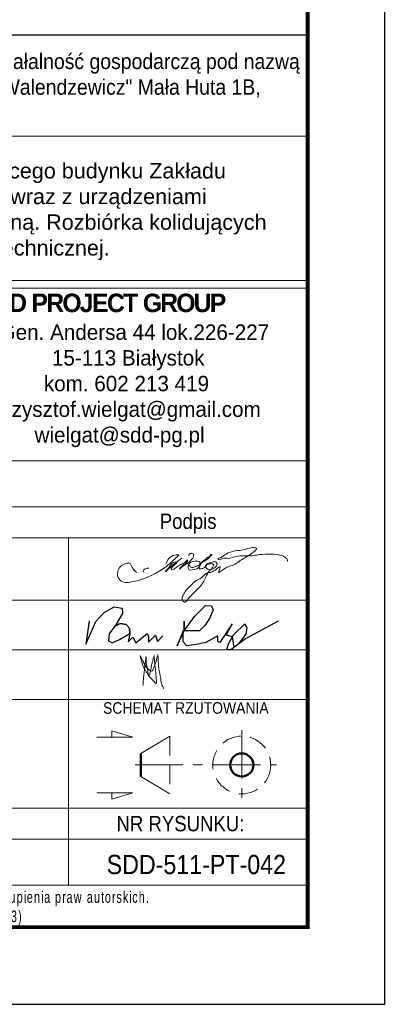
# Model space of a CAD drawing. Header units: millimetres. Extents: x -1005 to 207, y 18226 to 18896.
# Tile 36 of 50: x 153 to 201, y 18226 to 18354. Entities that reach past the tile are written whole.
import ezdxf
from ezdxf.enums import TextEntityAlignment as Align

# ---------------------------------------------------------------- set-up
doc = ezdxf.new("R2010")
doc.units = ezdxf.units.MM
doc.header["$LTSCALE"] = 10
doc.linetypes.add('HIDDEN', pattern=[0.375, 0.25, -0.125])
doc.linetypes.add('MITTE', pattern=[2, 1.25, -0.25, 0.25, -0.25])
for name, color, linetype, lineweight in [('--- widok', 7, 'Continuous', 13), ('_RAMKA', 7, 'Continuous', 35), ('_Tabelka', 7, 'Continuous', 25), ('PS_DIM', 4, 'Continuous', 13), ('PS_Hidden', 2, 'HIDDEN', 9), ('PS_MIDLINE', 5, 'MITTE', 13), ('PS_Pos', 1, 'Continuous', 15), ('PS_SOLID', 7, 'Continuous', 30), ('PS_TEXT', 3, 'Continuous', 18)]:
    doc.layers.add(name, color=color, linetype=linetype, lineweight=lineweight)
doc.layers.add('_FORMATKA', color=8, linetype='Continuous', plot=False)
doc.styles.add('gil', font='txt', dxfattribs={"width": 0.9})

# ---------------------------------------------------------------- blocks, each defined once
blk = doc.blocks.new('A$C077725B1')
at = {"layer": 'PS_SOLID', "color": 5, "lineweight": 25}
for points in [[(0.45, 3.96), (0, 0.74), (1.35, 3.86), (2.53, 5.09), (3.87, 5.86), (4.96, 5.66), (5.03, 4.97), (4.09, 3.39), (3.17, 2.17), (3.12, 1.2), (3.6, 0.93), (4.61, 1.41), (5.99, 2.21), (5.97, 2.95), (5.49, 3.43), (4.71, 3.58), (3.95, 3.2), (4.71, 3.58), (5.49, 3.43), (5.97, 2.95), (5.99, 2.21), (5.79, 1.09), (6.4, 1.71), (6.83, 0.96), (8.36, 2.21), (8.58, 1.82), (8.58, 1.03), (9.53, 1.97), (9.77, 1.14), (10.51, 1.89)], [(26.25, 3.91), (21.8, 1.47), (19.81, 0), (19.26, 0), (19.47, 0.79), (20.21, 2.08), (21.68, 3.55), (21.99, 3.05), (21.86, 2.14), (20.81, 0.74), (20.25, 0.33), (20.03, 1.78), (19.17, 1.98), (19.96, 3.54), (18.27, 0.97), (18, 1.12), (18, 1.91), (16.37, 0.97), (15.05, 0.72), (13.81, 0.54), (13.29, 1.06), (13.29, 2.56), (12.47, 0.52), (13.42, 2.59), (13.42, 3.89), (13.42, 2.59), (14.85, 4.56), (16.34, 6.04), (17.15, 6.01), (17.36, 5.44), (16.89, 4.25), (16.25, 3.31), (15.51, 2.56), (13.42, 2.59)]]:
    blk.add_lwpolyline(points, dxfattribs=at)
blk = doc.blocks.new('tabela_rys')
at = {"layer": '_Tabelka', "color": 251, "lineweight": 15}
for p, q in [((21.62, 110.45), (131.62, 110.45)), ((21.62, 91.73), (131.62, 91.73)), ((21.62, 91.73), (131.62, 91.73)), ((21.62, 91.73), (131.62, 91.73)), ((131.62, 90.73), (21.62, 90.73)), ((21.62, 68.32), (131.48, 68.32)), ((131.62, 62.32), (21.62, 62.32)), ((21.62, 58.32), (131.62, 58.32)), ((21.62, 58.32), (131.62, 58.32)), ((100.62, 58.32), (100.62, 37.33)), ((21.62, 50.24), (131.62, 50.24)), ((21.62, 43.79), (131.62, 43.79)), ((21.62, 37.33), (131.62, 37.33)), ((21.62, 37.33), (131.62, 37.33)), ((21.62, 37.33), (131.62, 37.33)), ((21.62, 37.33), (131.62, 37.33)), ((21.62, 37.33), (131.62, 37.33)), ((21.62, 37.33), (131.62, 37.33)), ((21.62, 37.33), (131.62, 37.33)), ((21.62, 37.33), (131.62, 37.33)), ((100.62, 37.33), (100.62, 13.22)), ((21.62, 23.22), (131.62, 23.22)), ((131.62, 23.22), (21.62, 23.22)), ((21.62, 19.22), (131.62, 19.22)), ((21.62, 13.22), (131.62, 13.22))]:
    blk.add_line(p, q, dxfattribs=at)
at = {"layer": '_Tabelka', "color": 251, "lineweight": 30}
blk.add_lwpolyline([(131.62, 123.55), (21.62, 123.55), (21.62, 7.77), (131.62, 7.77)], close=True, dxfattribs=at)
at = {"layer": 'PS_DIM', "color": 5, "true_color": 0x1d16e9}
for points in [[(115.36, 55.7), (113.22, 53.93), (113.18, 53.9), (113.18, 53.98), (113.33, 54.13), (113.56, 54.36), (114.45, 55.17), (114.55, 55.14), (113.99, 54.42), (113.95, 54.18), (114.03, 54.16), (114.58, 54.48), (115.19, 54.83), (115.46, 54.98), (115.73, 55.14), (115.95, 55.36), (116.04, 55.45), (116.06, 55.39), (116.02, 55.28), (115.29, 54.61), (115.06, 54.38), (115.02, 54.23), (115.14, 54.35), (115.64, 54.75), (116.77, 55.82), (116.82, 56), (116.82, 56.17), (116.69, 56.3), (116.5, 56.3), (116.26, 56.24), (116.23, 56.11), (116.23, 56)], [(116.27, 54.78), (116.4, 54.56), (116.58, 54.45), (116.96, 54.56), (117.27, 54.64), (117.58, 54.82), (117.66, 55.11), (117.19, 55.3), (116.43, 55.09), (116.18, 54.85), (116.11, 54.56), (116.28, 54.15), (116.65, 54.15), (117.64, 54.62), (118.01, 55.28), (118.3, 55.44), (118.6, 55.74), (118.91, 55.92), (119.04, 56.14), (119.09, 56.16), (118.24, 55.3), (117.84, 55.07), (117.57, 54.61), (117.57, 54.35), (118.03, 54.35), (118.3, 54.51), (118.35, 54.72), (118.63, 54.99), (119.09, 55.11), (119.38, 55.19), (119.72, 55.19), (119.86, 54.94), (119.56, 54.42), (119.25, 54.24), (118.63, 54.24), (118.45, 54.43), (118.39, 54.64), (119.46, 54.8), (119.3, 54.52), (119.18, 54.31), (118.99, 54.13), (118.15, 52.67), (115.93, 50.15), (115.75, 49.97), (115.52, 50.04), (115.33, 50.36), (115.46, 50.86), (115.83, 51.49), (116.51, 52.17), (116.97, 52.63), (117.94, 53.19), (118.45, 53.7), (119.24, 53.91), (120.28, 54.51), (120.08, 53.78), (120.47, 54.09), (120.72, 54.24), (120.96, 54.38), (121.28, 54.56), (121.66, 54.66), (123.03, 55.46), (124.83, 56.69), (124.99, 56.96), (124.75, 57.03), (124.29, 57.03), (123.37, 56.78), (122.22, 56.61), (121.4, 56.39), (120.69, 55.98), (120.26, 55.73), (120.02, 55.6), (120.05, 55.5), (120.57, 55.64), (121.34, 55.64), (122.15, 55.85), (123.03, 55.97), (124.11, 55.97), (125.01, 56.08), (128, 56.08), (128.89, 55.57), (128.97, 55.25), (128.95, 55.23)], [(109.48, 53.8), (108.99, 54.29), (108.79, 54.65), (108.6, 54.97), (107.99, 54.97), (107.36, 54.6), (106.97, 53.57), (107.12, 53.03), (107.77, 52.55), (108.62, 52.55), (110.32, 53), (114.18, 55.37), (114.63, 55.81), (114.9, 56.08), (114.41, 56.08), (113.23, 54.9)], [(111.02, 54.38), (110.58, 54.31), (110.37, 54.14), (110.28, 53.86)], [(109.92, 42.99), (110.36, 42.1), (110.66, 41.59), (111.09, 41.15), (111.38, 40.99), (111.66, 41.47), (111.96, 42.25), (112.08, 42.76), (112.2, 43.19)], [(111.71, 43.01), (111.79, 41.97), (111.9, 41.03), (111.99, 40.03), (111.99, 39.38), (111.65, 39.72), (111.22, 40.15), (110.84, 40.68), (110.65, 41.02), (110.26, 41.69), (110.08, 42.33), (109.92, 42.99)], [(110.26, 39.14), (110.35, 40.27), (110.43, 40.94), (110.49, 41.47), (110.59, 42.26), (110.65, 42.75), (110.65, 42.9)], [(110.65, 42.9), (110.68, 42.38), (110.68, 42.14), (110.7, 41.97), (110.71, 41.9), (110.76, 41.68), (110.81, 41.47), (110.84, 41.29), (110.91, 40.88), (111.01, 40.53), (111.04, 40.47), (111.14, 40.66), (111.22, 40.95), (111.29, 41.28), (111.38, 41.81), (111.5, 42.26), (111.6, 42.66), (111.71, 43.03)], [(112.2, 43.19), (112.23, 42.5), (112.33, 41.38), (112.56, 40.06), (112.77, 39.1), (112.98, 38.73)]]:
    blk.add_spline(points, degree=3, dxfattribs=at)
at = {"layer": 'PS_Hidden'}
blk.add_line((113.73, 32.58), (113.73, 25.08), dxfattribs=at)
blk.add_circle((123.07, 28.83), 3.75, dxfattribs=at)
at = {"layer": 'PS_MIDLINE', "ltscale": 0.5}
for p, q in [((123.07, 33.33), (123.07, 24.33)), ((109.23, 28.83), (127.57, 28.83))]:
    blk.add_line(p, q, dxfattribs=at)
at = {"layer": 'PS_Pos'}
for p, q in [((109.98, 30.33), (113.73, 32.58)), ((113.73, 25.08), (109.98, 27.33))]:
    blk.add_line(p, q, dxfattribs=at)
at = {"layer": 'PS_Pos', "lineweight": 50}
blk.add_line((109.98, 27.33), (109.98, 30.33), dxfattribs=at)
at = {"layer": 'PS_SOLID', "lineweight": 50}
blk.add_line((109.98, 30.33), (109.98, 27.33), dxfattribs=at)
blk.add_circle((123.07, 28.83), 1.5, dxfattribs=at)
blk.add_circle((123.07, 28.83), 1.5, dxfattribs=at)
at = {"layer": 'PS_TEXT', "color": 7}
for p, q in [((108.95, 32.44), (106.22, 33.26)), ((106.22, 33.26), (106.22, 32.44)), ((108.95, 32.44), (104.3, 32.44)), ((108.95, 25.21), (104.3, 25.21)), ((108.95, 25.21), (106.22, 24.39)), ((106.22, 24.39), (106.22, 25.21))]:
    blk.add_line(p, q, dxfattribs=at)
at = {"layer": 'PS_Pos', "color": 7, "xscale": 0.9500000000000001, "yscale": 0.9500000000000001, "zscale": 0.9500000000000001}
blk.add_blockref('A$C077725B1', (102.85, 43.79), dxfattribs=at)
at = {"layer": '--- widok', "ltscale": 0.5, "insert": (47.25, 106.96, 0.43), "char_height": 2, "width": 80.3878, "attachment_point": 1}
blk.add_mtext('{\\fArial|b0|i0|c238|p34;\\C0;Prze\\fArial|b0|i0|c0|p34;b\\fArial|b0|i0|c238|p34;u\\fArial|b0|i0|c0|p34;dowa o\\fArial|b0|i0|c238|p34;r\\fArial|b0|i0|c0|p34;a\\fArial|b0|i0|c238|p34;z\\fArial|b0|i0|c0|p34; \\fArial|b0|i0|c238|p34;r\\fArial|b0|i0|c0|p34;o\\fArial|b0|i0|c238|p34;z\\fArial|b0|i0|c0|p34;b\\fArial|b0|i0|c238|p34;u\\fArial|b0|i0|c0|p34;dowa \\fArial|b0|i0|c238|p34;ist\\fArial|b0|i0|c0|p34;n\\fArial|b0|i0|c238|p34;ieją\\fArial|b0|i0|c0|p34;c\\fArial|b0|i0|c238|p34;eg\\fArial|b0|i0|c0|p34;o b\\fArial|b0|i0|c238|p34;u\\fArial|b0|i0|c0|p34;d\\fArial|b0|i0|c238|p34;y\\fArial|b0|i0|c0|p34;n\\fArial|b0|i0|c238|p34;ku\\fArial|b0|i0|c0|p34; \\fArial|b0|i0|c238|p34;Z\\fArial|b0|i0|c0|p34;a\\fArial|b0|i0|c238|p34;kł\\fArial|b0|i0|c0|p34;ad\\fArial|b0|i0|c238|p34;u\\fArial|b0|i0|c0|p34; \\fArial|b0|i0|c238|p34;Pr\\fArial|b0|i0|c0|p34;od\\fArial|b0|i0|c238|p34;uk\\fArial|b0|i0|c0|p34;c\\fArial|b0|i0|c238|p34;ji\\fArial|b0|i0|c0|p34; \\fArial|b0|i0|c238|p34;Me\\fArial|b0|i0|c0|p34;b\\fArial|b0|i0|c238|p34;li\\fArial|b0|i0|c0|p34; o c\\fArial|b0|i0|c238|p34;zęść\\fArial|b0|i0|c0|p34; \\fArial|b0|i0|c238|p34;pr\\fArial|b0|i0|c0|p34;od\\fArial|b0|i0|c238|p34;uk\\fArial|b0|i0|c0|p34;c\\fArial|b0|i0|c238|p34;yj\\fArial|b0|i0|c0|p34;n\\fArial|b0|i0|c238|p34;ą\\fArial|b0|i0|c0|p34; w\\fArial|b0|i0|c238|p34;r\\fArial|b0|i0|c0|p34;a\\fArial|b0|i0|c238|p34;z\\fArial|b0|i0|c0|p34; \\fArial|b0|i0|c238|p34;z\\fArial|b0|i0|c0|p34; \\fArial|b0|i0|c238|p34;urzą\\fArial|b0|i0|c0|p34;d\\fArial|b0|i0|c238|p34;ze\\fArial|b0|i0|c0|p34;n\\fArial|b0|i0|c238|p34;i\\fArial|b0|i0|c0|p34;a\\fArial|b0|i0|c238|p34;mi\\fArial|b0|i0|c0|p34; b\\fArial|b0|i0|c238|p34;u\\fArial|b0|i0|c0|p34;dow\\fArial|b0|i0|c238|p34;l\\fArial|b0|i0|c0|p34;an\\fArial|b0|i0|c238|p34;ymi\\fArial|b0|i0|c0|p34; \\fArial|b0|i0|c238|p34;i\\fArial|b0|i0|c0|p34; \\fArial|b0|i0|c238|p34;i\\fArial|b0|i0|c0|p34;n\\fArial|b0|i0|c238|p34;fr\\fArial|b0|i0|c0|p34;a\\fArial|b0|i0|c238|p34;strukturą\\fArial|b0|i0|c0|p34; \\fArial|b0|i0|c238|p34;te\\fArial|b0|i0|c0|p34;c\\fArial|b0|i0|c238|p34;h\\fArial|b0|i0|c0|p34;n\\fArial|b0|i0|c238|p34;i\\fArial|b0|i0|c0|p34;c\\fArial|b0|i0|c238|p34;z\\fArial|b0|i0|c0|p34;n\\fArial|b0|i0|c238|p34;ą\\fArial|b0|i0|c0|p34;. \\fArial|b0|i0|c238|p34;R\\fArial|b0|i0|c0|p34;o\\fArial|b0|i0|c238|p34;z\\fArial|b0|i0|c0|p34;b\\fArial|b0|i0|c238|p34;iórk\\fArial|b0|i0|c0|p34;a \\fArial|b0|i0|c238|p34;k\\fArial|b0|i0|c0|p34;o\\fArial|b0|i0|c238|p34;li\\fArial|b0|i0|c0|p34;d\\fArial|b0|i0|c238|p34;ują\\fArial|b0|i0|c0|p34;c\\fArial|b0|i0|c238|p34;y\\fArial|b0|i0|c0|p34;c\\fArial|b0|i0|c238|p34;h\\fArial|b0|i0|c0|p34; \\fArial|b0|i0|c238|p34;eleme\\fArial|b0|i0|c0|p34;n\\fArial|b0|i0|c238|p34;tó\\fArial|b0|i0|c0|p34;w b\\fArial|b0|i0|c238|p34;u\\fArial|b0|i0|c0|p34;d\\fArial|b0|i0|c238|p34;y\\fArial|b0|i0|c0|p34;n\\fArial|b0|i0|c238|p34;ku\\fArial|b0|i0|c0|p34; \\fArial|b0|i0|c238|p34;i\\fArial|b0|i0|c0|p34; \\fArial|b0|i0|c238|p34;i\\fArial|b0|i0|c0|p34;n\\fArial|b0|i0|c238|p34;fr\\fArial|b0|i0|c0|p34;a\\fArial|b0|i0|c238|p34;struktury\\fArial|b0|i0|c0|p34; \\fArial|b0|i0|c238|p34;te\\fArial|b0|i0|c0|p34;c\\fArial|b0|i0|c238|p34;h\\fArial|b0|i0|c0|p34;n\\fArial|b0|i0|c238|p34;i\\fArial|b0|i0|c0|p34;c\\fArial|b0|i0|c238|p34;z\\fArial|b0|i0|c0|p34;n\\fArial|b0|i0|c238|p34;ej\\fArial|b0|i0|c0|p34;.}', dxfattribs=at)
at = {"layer": '_Tabelka', "color": 251, "style": 'gil', "width": 0.9}
for s, p in [('Podpis', (116.12, 60.22)), ('NR RYSUNKU:', (115.12, 21.22))]:
    blk.add_text(s, height=2, dxfattribs=at).set_placement(p, align=Align.MIDDLE)
at = {"layer": '_Tabelka', "color": 7, "style": 'gil'}
for s, width, gutter_width, heights, insert, char_height, attachment_point in [('{\\fArial|b0|i0|c0|p34;\\C256;W\\fArial|b0|i0|c238|p34;ł\\fArial|b0|i0|c0|p34;ad\\fArial|b0|i0|c238|p34;ysł\\fArial|b0|i0|c0|p34;aw Wa\\fArial|b0|i0|c238|p34;le\\fArial|b0|i0|c0|p34;nd\\fArial|b0|i0|c238|p34;ze\\fArial|b0|i0|c0|p34;w\\fArial|b0|i0|c238|p34;i\\fArial|b0|i0|c0|p34;c\\fArial|b0|i0|c238|p34;z\\fArial|b0|i0|c0|p34;\\~\\fArial|b0|i0|c238|p34;pr\\fArial|b0|i0|c0|p34;owad\\fArial|b0|i0|c238|p34;zą\\fArial|b0|i0|c0|p34;c\\fArial|b0|i0|c238|p34;y\\fArial|b0|i0|c0|p34; d\\fArial|b0|i0|c238|p34;zi\\fArial|b0|i0|c0|p34;a\\fArial|b0|i0|c238|p34;ł\\fArial|b0|i0|c0|p34;a\\fArial|b0|i0|c238|p34;l\\fArial|b0|i0|c0|p34;no\\fArial|b0|i0|c238|p34;ść\\fArial|b0|i0|c0|p34; \\fArial|b0|i0|c238|p34;g\\fArial|b0|i0|c0|p34;o\\fArial|b0|i0|c238|p34;sp\\fArial|b0|i0|c0|p34;oda\\fArial|b0|i0|c238|p34;r\\fArial|b0|i0|c0|p34;c\\fArial|b0|i0|c238|p34;zą\\fArial|b0|i0|c0|p34; \\fArial|b0|i0|c238|p34;p\\fArial|b0|i0|c0|p34;od na\\fArial|b0|i0|c238|p34;z\\fArial|b0|i0|c0|p34;w\\fArial|b0|i0|c238|p34;ą\\fArial|b0|i0|c0|p34; \\fArial|b0|i0|c238|p34;"Z\\fArial|b0|i0|c0|p34;a\\fArial|b0|i0|c238|p34;kł\\fArial|b0|i0|c0|p34;ad \\fArial|b0|i0|c238|p34;St\\fArial|b0|i0|c0|p34;o\\fArial|b0|i0|c238|p34;l\\fArial|b0|i0|c0|p34;a\\fArial|b0|i0|c238|p34;rsk\\fArial|b0|i0|c0|p34;o-\\fArial|b0|i0|c238|p34;T\\fArial|b0|i0|c0|p34;a\\fArial|b0|i0|c238|p34;pi\\fArial|b0|i0|c0|p34;c\\fArial|b0|i0|c238|p34;erski\\fArial|b0|i0|c0|p34; W\\fArial|b0|i0|c238|p34;ł\\fArial|b0|i0|c0|p34;ad\\fArial|b0|i0|c238|p34;ysł\\fArial|b0|i0|c0|p34;aw Wa\\fArial|b0|i0|c238|p34;le\\fArial|b0|i0|c0|p34;nd\\fArial|b0|i0|c238|p34;ze\\fArial|b0|i0|c0|p34;w\\fArial|b0|i0|c238|p34;i\\fArial|b0|i0|c0|p34;c\\fArial|b0|i0|c238|p34;z"\\fArial|b0|i0|c0|p34; \\fArial|b0|i0|c238|p34;M\\fArial|b0|i0|c0|p34;a\\fArial|b0|i0|c238|p34;ł\\fArial|b0|i0|c0|p34;a \\fArial|b0|i0|c238|p34;Hut\\fArial|b0|i0|c0|p34;a \\fArial|b0|i0|c238|p34;1\\fArial|b0|i0|c0|p34;B\\fArial|b0|i0|c238|p34;, \\P16-402 Suwałki}', 87.5522, 12.5, [51.49], (46.6, 116.81), 2, 4), ('{\\fGill Sans MT|b1|i0|c238|p34;\\H0.96x;\\W1;\\T0.9;\\C12;         SDD \\C7;PROJECT GROUP\\fGill Sans MT|b0|i0|c238|p34;\\P\\pi7.1307;\\H0.83333x;\\T1;ul.^IGen. Andersa 44 lok.226-227\\P\\pi16.782;15-113 Białystok\\P\\pi15.736;kom. 602 213 419\\P\\pi9.3298;krzysztof.wielgat@gmail.com\\P       wielgat@\\C12;sdd-pg\\C7;.pl}', 50.3067, 15, [27.85], (81.68, 90.01), 2.5, 1)]:
    blk.add_mtext_dynamic_manual_height_columns(s, width=width, gutter_width=gutter_width, heights=heights, dxfattribs=dict(at, insert=insert, char_height=char_height, attachment_point=attachment_point))
at = {"layer": '_Tabelka', "color": 7, "lineweight": 13, "insert": (22.63, 10.21), "char_height": 1.5, "attachment_point": 4, "style": 'gil'}
blk.add_mtext_dynamic_manual_height_columns('\\pi19.10122;{\\W0.7;\\T1.2;Wykorzystanie tej dokumentacji wymaga zgody autora projektu i wykupienia praw autorskich.\\P\\pi35.86535;(Ustawa z dnia 4.02.1994r. Dz. U. nr 24 poz. 83)}', width=107.5936, gutter_width=12.5, heights=[0], dxfattribs=at)
at = {"layer": '_Tabelka', "color": 7, "style": 'gil', "width": 0.9}
for p in [(47.79, 34.83), (47.79, 30.29), (47.79, 26.06)]:
    blk.add_attdef('NAZWA_RYS:', text='', height=2.5, dxfattribs=at).set_placement(p, align=Align.MIDDLE_LEFT)
blk.add_attdef('FORMAT', text='', height=2.5, dxfattribs=at).set_placement((33.12, 15.91), align=Align.MIDDLE)
at = {"layer": '_Tabelka', "color": 7, "style": 'gil', "width": 0.9, "flags": 8}
for tag, p in [('DATA', (61.11, 15.91)), ('SKALA', (87.85, 15.91)), ('NR_RYSUNKU', (117.18, 15.91))]:
    blk.add_attdef(tag, text='', height=2.5, dxfattribs=at).set_placement(p, align=Align.MIDDLE)
at = {"layer": 'PS_TEXT', "color": 7, "insert": (100.88, 36.98), "char_height": 1.5, "width": 31.0028, "attachment_point": 1, "style": 'gil'}
blk.add_mtext('\\pi4.20993;SCHEMAT RZUTOWANIA', dxfattribs=at)
blk = doc.blocks.new('*U16')
at = {"layer": '_FORMATKA', "lineweight": -3}
blk.add_lwpolyline([(-1200, 0), (0, 0), (0, 594), (-1200, 594)], close=True, dxfattribs=at)
at = {"layer": '_RAMKA', "lineweight": -3, "const_width": 0.5}
blk.add_lwpolyline([(-1170, 10), (-10, 10), (-10, 584), (-1170, 584)], close=True, dxfattribs=at)

msp = doc.modelspace()

# ---------------------------------------------------------------- block references
at = {"layer": 'PS_DIM'}
msp.add_blockref('*U16', (200.59, 18225.93), dxfattribs=at)
at = {"layer": 'PS_DIM', "color": 7}
ref = msp.add_blockref('tabela_rys', (58.97, 18228.16), dxfattribs=at)
ref.add_attrib('NR_RYSUNKU', 'SDD-511-PT-042', dxfattribs={"layer": '_Tabelka', "color": 7, "height": 2.5, "style": 'gil', "width": 0.9, "flags": 8}).set_placement((176.15, 18244.07), align=Align.MIDDLE)

doc.saveas('drawing.dxf')
